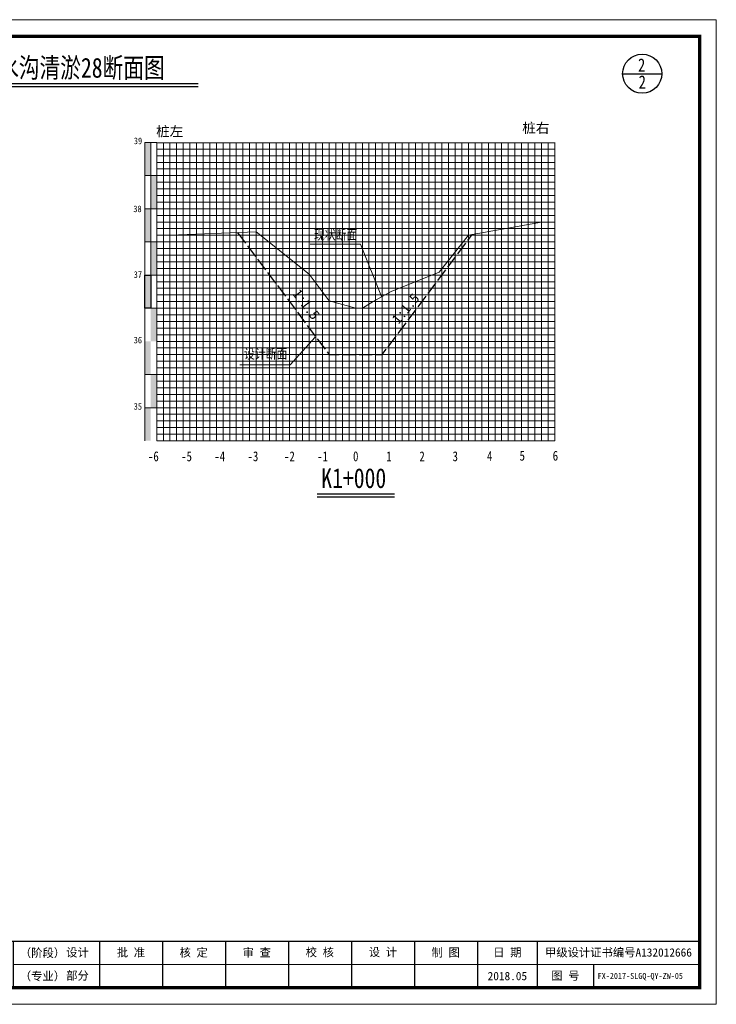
# Model space of a CAD drawing. Extents: x 464172 to 473094, y 3847158 to 3855433.
# Tile 98 of 98: x 471853 to 472063, y 3854203 to 3854500. Entities that reach past the tile are written whole.
import ezdxf
from ezdxf.enums import TextEntityAlignment as Align

# ---------------------------------------------------------------- set-up
doc = ezdxf.new("R2010")
doc.units = 0
doc.linetypes.add('4415', pattern=[5, 4, -1])
doc.layers.get('0').update_dxf_attribs({"linetype": 'CONTINUOUS'})
for name, color, linetype, lineweight in [('0.13文字', 3, 'CONTINUOUS', 13), ('2', 61, 'CONTINUOUS', 30), ('3', 8, 'CONTINUOUS', 5)]:
    doc.layers.add(name, color=color, linetype=linetype, lineweight=lineweight)
for name, color, linetype in [('DIMTEX', 7, 'CONTINUOUS'), ('DMX', 1, 'CONTINUOUS'), ('断面', 7, 'CONTINUOUS')]:
    doc.layers.add(name, color=color, linetype=linetype)
doc.styles.add('LYJFS', font='times.ttf', dxfattribs={"width": 0.7})
doc.styles.add('STYLE2', font='txt', dxfattribs={"width": 0.8})
doc.styles.add('仿宋', font='FangSong_GB2312.ttf', dxfattribs={"width": 0.8})
doc.styles.add('仿宋体', font='FangSong_GB2312.ttf', dxfattribs={"width": 0.8})
doc.styles.add('宋体', font='txt')
doc.styles.add('等线体', font='simhei.ttf')

# ---------------------------------------------------------------- blocks, each defined once
blk = doc.blocks.new('TK')
h = blk.add_hatch(color=152)
h.dxf.hatch_style = 1
h.paths.add_polyline_path([(37.76634519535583, 12, 1), (28.08865389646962, 12, 1)])
h.paths.add_polyline_path([(37.60348109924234, 12, 1), (28.2515179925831, 12, 1)], flags=16)
h = blk.add_hatch(color=152)
h.dxf.hatch_style = 1
edge = h.paths.add_edge_path()
edge.add_arc((34.80941884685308, 9.57513306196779), 1.461698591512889, 43.31770961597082, 70.37003522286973)
edge.add_arc((33.42980450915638, 5.707128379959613), 5.568375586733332, 70.37003522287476, 84.52854590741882)
edge.add_arc((32.84297213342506, -0.4193509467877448), 11.72289597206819, 84.5285459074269, 95.17746754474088)
edge.add_arc((32.98455917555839, 9.871856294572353), 1.831337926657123, 111.7965680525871, 130.9174013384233, ccw=False)
edge.add_arc((34.88031159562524, 5.13131362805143), 6.936886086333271, 98.84274785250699, 111.79656805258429, ccw=False)
edge.add_arc((35.94667124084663, -1.723120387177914), 13.873772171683, 95.21036804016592, 98.84274785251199, ccw=False)
edge.add_ellipse((32.92749954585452, 12.29239219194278), major_axis=(-1.773815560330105, 0), ratio=0.8776980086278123, start_angle=172.6538623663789, end_angle=176.9129867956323)
edge.add_arc((34.51986391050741, 1.961408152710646), 10.24870363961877, 88.99992913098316, 98.52267106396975)
edge.add_arc((34.12653419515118, 4.586133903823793), 7.594670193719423, 98.5226710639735, 116.8491039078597)
edge.add_arc((31.25213164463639, 10.26438648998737), 1.230336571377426, 116.8491039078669, 139.2900683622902)
edge.add_arc((30.4676556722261, 10.93937889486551), 0.1954369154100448, 139.2900683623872, 263.050638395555)
edge.add_arc((30.65080526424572, 12.44199033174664), 1.70916902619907, 263.0506383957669, 272.136251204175)
edge.add_arc((31.81845295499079, -18.86063964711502), 29.61523112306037, 88.46268833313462, 92.13625120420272, ccw=False)
edge.add_arc((32.47617160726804, 5.646726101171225), 5.099041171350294, 68.07113774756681, 88.46268833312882, ccw=False)
edge.add_arc((36.58583429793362, -10.91731876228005), 21.4080615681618, 95.91294384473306, 98.79521578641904)
edge.add_arc((35.21854840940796, -2.080308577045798), 12.46590188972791, 98.79521578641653, 117.8496747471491)
edge.add_arc((93.71745628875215, -228.4932874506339), 245.9934265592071, 104.7703900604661, 105.15790668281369, ccw=False)
edge.add_line((31.00239690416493, 9.371353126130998), (30.1988762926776, 9.045501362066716))
edge.add_arc((51.56004769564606, -88.12407086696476), 99.48982566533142, 100.90627282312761, 102.39834375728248, ccw=False)
edge.add_line((32.73627937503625, 9.568770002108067), (32.12568198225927, 9.380185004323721))
edge.add_arc((29.81630978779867, 37.97211086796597), 28.68503833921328, 274.6177604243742, 279.6944367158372)
edge.add_arc((33.87653895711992, 14.20489681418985), 4.573507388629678, 279.694436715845, 287.6119267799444)
edge.add_arc((34.76080719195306, 11.41934212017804), 1.650966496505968, 287.6119267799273, 311.5140981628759)
edge.add_arc((35.67269695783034, 10.38914913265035), 0.2751610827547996, 311.5140981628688, 403.3177096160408)
edge = h.paths.add_edge_path()
edge.add_arc((37.34861352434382, 13.13700107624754), 2.066422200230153, 138.9741968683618, 204.1180883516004, ccw=False)
edge.add_line((35.78967558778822, 14.49339822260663), (34.09257231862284, 14.49339822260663))
edge.add_line((34.09257231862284, 14.49339822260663), (34.09257231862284, 15.08006279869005))
edge.add_line((34.09257231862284, 15.08006279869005), (31.76242677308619, 15.08006279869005))
edge.add_line((31.76242677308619, 15.08006279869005), (31.76242677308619, 14.49339822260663))
edge.add_line((31.76242677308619, 14.49339822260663), (30.06532350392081, 14.49339822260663))
edge.add_arc((28.50638556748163, 13.13700107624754), 2.066422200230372, -24.118088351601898, 41.0258031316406, ccw=False)
edge.add_arc((26.96985351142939, 13.82490731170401), 3.749914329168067, 314.34412131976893, 335.8819116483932, ccw=False)
edge.add_arc((28.92445619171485, 14.17747440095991), 3.106664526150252, 282.3877277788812, 290.1465811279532)
edge.add_arc((25.86021252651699, 22.52986678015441), 12.00340818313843, 290.1465811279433, 296.6495194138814)
edge.add_ellipse((32.92749954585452, 12.29239219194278), major_axis=(-1.773815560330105, 0), ratio=0.8776980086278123, start_angle=176.9129867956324, end_angle=378.37473811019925, ccw=False)
edge.add_ellipse((32.92749954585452, 12.29239219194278), major_axis=(-1.773815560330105, 0), ratio=0.8776980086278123, start_angle=172.653862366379, end_angle=176.9129867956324, ccw=False)
edge.add_ellipse((32.92749954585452, 12.29239219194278), major_axis=(-1.773815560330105, 0), ratio=0.8776980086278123, start_angle=161.6252618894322, end_angle=172.653862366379, ccw=False)
edge.add_arc((39.99478656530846, 22.52986678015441), 12.00340818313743, 243.3504805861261, 249.853418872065)
edge.add_arc((36.93054290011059, 14.17747440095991), 3.106664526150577, 249.8534188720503, 257.61227222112)
edge.add_arc((38.88514558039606, 13.82490731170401), 3.74991432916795, 204.1180883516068, 225.6558786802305, ccw=False)
at = {"lineweight": 0}
for p, q in [((0, 0), (0, 297)), ((0, 297), (420, 297)), ((420, 297), (420, 0)), ((415, 12), (208, 12)), ((420, 0), (0, 0))]:
    blk.add_line(p, q, dxfattribs=at)
for p, q in [((25, 292), (7, 292)), ((7, 292), (7, 190)), ((13, 292), (13, 190)), ((19, 292), (19, 190)), ((25, 275), (7, 275)), ((25, 258), (7, 258)), ((25, 241), (7, 241)), ((25, 224), (7, 224)), ((25, 207), (7, 207)), ((25, 190), (7, 190)), ((118, 19), (118, 5)), ((153, 19), (153, 5)), ((208, 19), (208, 5)), ((234, 19), (234, 5)), ((253, 19), (253, 5)), ((272, 19), (272, 5)), ((291, 19), (291, 5)), ((310, 19), (310, 5)), ((329, 19), (329, 5)), ((348, 19), (348, 5)), ((366, 19), (366, 5)), ((383, 12), (383, 5))]:
    blk.add_line(p, q)
at = {"lineweight": 0, "const_width": 1}
blk.add_lwpolyline([(25, 292), (415, 292), (415, 5), (25, 5)], close=True, dxfattribs=at)
at = {"lineweight": 0, "const_width": 0.4}
blk.add_lwpolyline([(415, 19), (25, 19)], dxfattribs=at)
at = {"color": 152}
for points in [[(31.24412181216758, 11.80161767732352, -0.02838203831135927), (29.99446309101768, 11.26089254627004, -0.03386732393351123), (29.59091690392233, 11.14313846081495, 0.09425397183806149), (30.39241989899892, 12.29262248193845, 0.2921547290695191), (30.06532350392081, 14.49339822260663), (31.76242677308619, 14.49339822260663), (31.76242677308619, 15.08006279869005), (34.09257231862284, 15.08006279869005), (34.09257231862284, 14.49339822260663), (35.78967558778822, 14.49339822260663, 0.29215472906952), (35.46257919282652, 12.29262248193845, 0.09425397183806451), (36.2640821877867, 11.14313846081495, -0.03386732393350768), (35.86053600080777, 11.26089254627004, -0.02838203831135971), (34.61087727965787, 11.80161767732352)], [(34.69874112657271, 12.20855064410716, 0.04157472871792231), (33.0009984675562, 12.09693843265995, 0.08013502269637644), (30.6964595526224, 11.36209164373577, 0.09823132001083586), (30.31951032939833, 11.06684867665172, 0.599439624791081), (30.44400935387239, 10.74537776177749, 0.03966424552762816), (30.71451621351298, 10.73400916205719, -0.01603031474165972), (32.61296833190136, 10.7439319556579, -0.08921046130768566), (34.38043466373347, 10.37684270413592, 0.01257694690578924), (33.31247064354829, 10.23900867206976, 0.08333285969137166), (29.39506013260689, 8.941746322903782, -0.001690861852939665), (31.00239690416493, 9.371353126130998), (30.1988762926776, 9.045501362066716, -0.006510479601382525), (32.73627937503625, 9.568770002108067), (32.12568198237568, 9.380185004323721, 0.02215480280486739), (34.64668864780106, 9.696699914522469, 0.03456031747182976), (35.26033732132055, 9.845760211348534, 0.1046726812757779), (35.85507491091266, 10.18311053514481, 0.4234638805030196), (35.87289335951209, 10.57792154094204, 0.1185893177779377), (35.30046801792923, 10.95188049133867, 0.06185687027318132), (33.96074808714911, 11.25013348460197, 0.04649815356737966), (31.78508714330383, 11.25571519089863, -0.08362449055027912), (32.30456102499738, 11.57226833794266, -0.05658197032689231), (33.81395195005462, 11.9857476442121, -0.01585057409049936), (34.68675527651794, 12.09332510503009)]]:
    blk.add_lwpolyline(points, format="xyb", dxfattribs=at)
for radius in [4.838845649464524, 4.675981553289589]:
    blk.add_circle((32.92749954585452, 12), radius, dxfattribs=at)
blk.add_arc((34.88031159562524, 5.13131362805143), 6.936886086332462, 98.84274785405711, 111.7965680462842, dxfattribs=at)
for start_param, end_param in [(2.820892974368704, 6.603884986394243), (3.013378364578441, 3.087714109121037)]:
    blk.add_ellipse((32.92749954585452, 12.29239219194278), major_axis=(-1.773815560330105, 0), ratio=0.8776980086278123, start_param=start_param, end_param=end_param, dxfattribs=at)
at = {"style": '宋体'}
for s, height, width, p in [('江苏省水利勘测设计研究院有限公司', 3.75, 0.9, (77.12731924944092, 13.75084589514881)), ('农业综合开发中型灌区节水配套改造项目', 1.8, 0.75, (136, 14.74047347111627)), ('-江苏省徐州市丰县四联河灌区', 1.8, 0.75, (136, 11.02926161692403)), ('Jiangsu Surveying and Design Institute of Water Resources Co., Ltd.', 2, 0.8, (76.9551912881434, 9.01340379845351)), ('节水配套改造项目', 1.8, 0.75, (135.8399052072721, 7.880905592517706))]:
    blk.add_text(s, height=height, dxfattribs=dict(at, width=width)).set_placement(p, align=Align.MIDDLE)
at = {"style": 'LYJFS'}
for s, p in [('（阶段）', (216.8339300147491, 15.5)), ('（专业）', (216.8339300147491, 8.5))]:
    blk.add_text(s, height=2.5, dxfattribs=at).set_placement(p, align=Align.MIDDLE_CENTER)
at = {"style": '仿宋'}
blk.add_text('2018.05', height=2.5, dxfattribs=at).set_placement((357, 8.5), align=Align.MIDDLE)
at = {"rotation": 90}
for s, insert, char_height, attachment_point, style in [('日 期', (10, 232.5), 2.5, 5, '宋体'), ('会签者', (10, 215.5), 2.5, 5, '宋体'), ('会签专业', (10, 198.5), 2.5, 5, '宋体'), ('江苏省水利勘测设计研究院有限公司\\P地址：扬州市吉安路209号吉安大厦1号楼  邮编：225127\\P电话：0514-87860116  传真：0514-87889101\\P声明：未经授权，不得翻印、传播或它用。', (23.29513194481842, 4.918324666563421), 2, 7, '仿宋')]:
    blk.add_mtext(s, dxfattribs=dict(at, insert=insert, char_height=char_height, attachment_point=attachment_point, style=style))
at = {"char_height": 2.5, "attachment_point": 5, "style": '宋体'}
for s, insert in [('设计', (227.4021536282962, 15.5)), ('批 准', (243.5, 15.5)), ('核 定', (262.4375, 15.47222222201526)), ('审 查', (281.4305555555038, 15.47328627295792)), ('校 核', (300.4652777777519, 15.54328155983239)), ('设 计', (319.4722222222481, 15.59333057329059)), ('制 图', (338.4166666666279, 15.4779241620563)), ('日 期', (357, 15.5)), ('甲级设计证书编号A132012666', (390.5, 15.5)), ('部分', (227.4021536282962, 8.5)), ('图 号', (374.5, 8.5))]:
    blk.add_mtext(s, dxfattribs=dict(at, insert=insert))

msp = doc.modelspace()

# ---------------------------------------------------------------- hatches: boundary and pattern name
at = {"linetype": 'Continuous'}
for points in [[(471891.0478901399, 3854462.753832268), (471892.8478901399, 3854462.753832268), (471892.8478901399, 3854452.753832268), (471891.0478901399, 3854452.753832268)], [(471892.8478901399, 3854452.753832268), (471894.64789014, 3854452.753832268), (471894.64789014, 3854442.753832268), (471892.8478901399, 3854442.753832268)], [(471891.0478901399, 3854442.753832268), (471892.8478901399, 3854442.753832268), (471892.8478901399, 3854432.753832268), (471891.0478901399, 3854432.753832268)], [(471892.8478901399, 3854432.753832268), (471894.64789014, 3854432.753832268), (471894.64789014, 3854422.753832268), (471892.8478901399, 3854422.753832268)], [(471891.0478901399, 3854422.753832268), (471892.8478901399, 3854422.753832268), (471892.8478901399, 3854412.753832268), (471891.0478901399, 3854412.753832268)], [(471892.8478901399, 3854412.753832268), (471894.64789014, 3854412.753832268), (471894.64789014, 3854402.753832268), (471892.8478901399, 3854402.753832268)], [(471891.0478901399, 3854402.753832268), (471892.8478901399, 3854402.753832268), (471892.8478901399, 3854392.753832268), (471891.0478901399, 3854392.753832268)], [(471892.8542508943, 3854392.778557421), (471894.6542508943, 3854392.778557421), (471894.6542508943, 3854382.778557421), (471892.8542508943, 3854382.778557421)], [(471891.0478901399, 3854382.749768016), (471892.8478901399, 3854382.749768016), (471892.8478901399, 3854372.749768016), (471891.0478901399, 3854372.749768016)]]:
    msp.add_hatch(color=7, dxfattribs=at).paths.add_polyline_path(points)

# ---------------------------------------------------------------- linework, layer by layer
at = {"color": 1, "linetype": '4415', "lineweight": 30, "flags": 128}
msp.add_lwpolyline([(471919.0289160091, 3854435.539813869), (471919.6478901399, 3854434.753832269), (471919.6478901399, 3854434.753832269), (471946.64789014, 3854398.753832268), (471962.6478901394, 3854398.753832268), (471989.8057848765, 3854434.964358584)], dxfattribs=at)
at = {"linetype": 'Continuous', "lineweight": 20, "flags": 128}
for points in [[(471962.4210674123, 3854416.315916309), (471956.0751295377, 3854432.090946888), (471940.9237398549, 3854432.064634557)], [(471942.4337343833, 3854404.03443741), (471934.8635726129, 3854395.699979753), (471919.7121829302, 3854395.673667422)]]:
    msp.add_lwpolyline(points, dxfattribs=at)
at = {"linetype": 'Continuous', "flags": 128}
msp.add_lwpolyline([(471891.0478901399, 3854422.753832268), (471892.8478901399, 3854422.753832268), (471892.8478901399, 3854412.753832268), (471891.0478901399, 3854412.753832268)], close=True, dxfattribs=at)
at = {"layer": '2', "color": 7, "lineweight": 15}
for points in [[(471894.6478901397, 3854462.687731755), (472014.6478901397, 3854462.687731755)], [(471904.6478901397, 3854462.753832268), (471904.6478901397, 3854372.753832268)], [(471914.6478901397, 3854462.753832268), (471914.6478901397, 3854372.753832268)], [(471924.6478901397, 3854462.753832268), (471924.6478901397, 3854372.753832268)], [(471934.6478901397, 3854462.753832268), (471934.6478901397, 3854372.753832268)], [(471964.6478901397, 3854462.753832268), (471964.6478901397, 3854372.753832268)], [(471974.6478901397, 3854462.753832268), (471974.6478901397, 3854372.753832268)], [(471984.6478901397, 3854462.753832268), (471984.6478901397, 3854372.753832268)], [(471994.6478901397, 3854462.753832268), (471994.6478901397, 3854372.753832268)], [(472004.6478901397, 3854462.753832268), (472004.6478901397, 3854372.753832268)], [(472014.6478901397, 3854462.753832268), (472014.6478901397, 3854372.753832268)], [(471894.6478901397, 3854452.753832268), (472014.6478901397, 3854452.753832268)], [(471894.6478901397, 3854442.753832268), (472014.6478901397, 3854442.753832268)], [(471894.6478901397, 3854432.753832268), (472014.6478901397, 3854432.753832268)], [(471894.6478901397, 3854422.753832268), (472014.6478901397, 3854422.753832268)], [(471894.6478901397, 3854402.753832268), (472014.6478901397, 3854402.753832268)], [(471894.6478901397, 3854372.753832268), (472014.6478901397, 3854372.753832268)]]:
    msp.add_lwpolyline(points, dxfattribs=at)
at = {"layer": '2', "color": 3, "lineweight": 15}
msp.add_lwpolyline([(471954.6478901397, 3854462.753832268), (471954.6478901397, 3854372.753832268)], dxfattribs=at)
at = {"layer": '2', "color": 7, "lineweight": 15, "flags": 128}
msp.add_lwpolyline([(471894.6478901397, 3854412.753832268), (472014.6478901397, 3854412.753832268)], dxfattribs=at)
at = {"layer": '2', "color": 0, "lineweight": 15}
for points in [[(471894.6478901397, 3854392.753832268), (472014.6478901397, 3854392.753832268)], [(471894.6478901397, 3854382.753832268), (472014.6478901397, 3854382.753832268)]]:
    msp.add_lwpolyline(points, dxfattribs=at)
at = {"layer": '3', "lineweight": 5}
for points in [[(471894.6478901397, 3854460.753832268), (472014.6478901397, 3854460.753832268)], [(471896.6478901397, 3854462.753832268), (471896.6478901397, 3854372.753832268)], [(471898.6478901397, 3854462.753832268), (471898.6478901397, 3854372.753832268)], [(471900.6478901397, 3854462.753832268), (471900.6478901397, 3854372.753832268)], [(471902.6478901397, 3854462.753832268), (471902.6478901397, 3854372.753832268)], [(471906.6478901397, 3854462.753832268), (471906.6478901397, 3854372.753832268)], [(471908.6478901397, 3854462.753832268), (471908.6478901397, 3854372.753832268)], [(471910.6478901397, 3854462.753832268), (471910.6478901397, 3854372.753832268)], [(471912.6478901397, 3854462.753832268), (471912.6478901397, 3854372.753832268)], [(471916.6478901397, 3854462.753832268), (471916.6478901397, 3854372.753832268)], [(471918.6478901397, 3854462.753832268), (471918.6478901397, 3854372.753832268)], [(471920.6478901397, 3854462.753832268), (471920.6478901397, 3854372.753832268)], [(471922.6478901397, 3854462.753832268), (471922.6478901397, 3854372.753832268)], [(471926.6478901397, 3854462.753832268), (471926.6478901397, 3854372.753832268)], [(471928.6478901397, 3854462.753832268), (471928.6478901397, 3854372.753832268)], [(471930.6478901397, 3854462.753832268), (471930.6478901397, 3854372.753832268)], [(471932.6478901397, 3854462.753832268), (471932.6478901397, 3854372.753832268)], [(471936.6478901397, 3854462.753832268), (471936.6478901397, 3854372.753832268)], [(471938.6478901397, 3854462.753832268), (471938.6478901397, 3854372.753832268)], [(471940.6478901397, 3854462.753832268), (471940.6478901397, 3854372.753832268)], [(471942.6478901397, 3854462.753832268), (471942.6478901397, 3854372.753832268)], [(471946.6478901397, 3854462.753832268), (471946.6478901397, 3854372.753832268)], [(471948.6478901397, 3854462.753832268), (471948.6478901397, 3854372.753832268)], [(471950.6478901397, 3854462.753832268), (471950.6478901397, 3854372.753832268)], [(471952.6478901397, 3854462.753832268), (471952.6478901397, 3854372.753832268)], [(471956.6478901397, 3854462.753832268), (471956.6478901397, 3854372.753832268)], [(471958.6478901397, 3854462.753832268), (471958.6478901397, 3854372.753832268)], [(471960.6478901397, 3854462.753832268), (471960.6478901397, 3854372.753832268)], [(471962.6478901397, 3854462.753832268), (471962.6478901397, 3854372.753832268)], [(471966.6478901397, 3854462.753832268), (471966.6478901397, 3854372.753832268)], [(471968.6478901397, 3854462.753832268), (471968.6478901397, 3854372.753832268)], [(471970.6478901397, 3854462.753832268), (471970.6478901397, 3854372.753832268)], [(471972.6478901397, 3854462.753832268), (471972.6478901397, 3854372.753832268)], [(471976.6478901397, 3854462.753832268), (471976.6478901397, 3854372.753832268)], [(471978.6478901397, 3854462.753832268), (471978.6478901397, 3854372.753832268)], [(471980.6478901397, 3854462.753832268), (471980.6478901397, 3854372.753832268)], [(471982.6478901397, 3854462.753832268), (471982.6478901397, 3854372.753832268)], [(471986.6478901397, 3854462.753832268), (471986.6478901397, 3854372.753832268)], [(471988.6478901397, 3854462.753832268), (471988.6478901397, 3854372.753832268)], [(471990.6478901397, 3854462.753832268), (471990.6478901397, 3854372.753832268)], [(471992.6478901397, 3854462.753832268), (471992.6478901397, 3854372.753832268)], [(471996.6478901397, 3854462.753832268), (471996.6478901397, 3854372.753832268)], [(471998.6478901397, 3854462.753832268), (471998.6478901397, 3854372.753832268)], [(472000.6478901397, 3854462.753832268), (472000.6478901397, 3854372.753832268)], [(472002.6478901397, 3854462.753832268), (472002.6478901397, 3854372.753832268)], [(472006.6478901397, 3854462.753832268), (472006.6478901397, 3854372.753832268)], [(472008.6478901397, 3854462.753832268), (472008.6478901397, 3854372.753832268)], [(472010.6478901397, 3854462.753832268), (472010.6478901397, 3854372.753832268)], [(472012.6478901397, 3854462.753832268), (472012.6478901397, 3854372.753832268)], [(471894.6478901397, 3854458.753832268), (472014.6478901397, 3854458.753832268)], [(471894.6478901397, 3854456.753832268), (472014.6478901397, 3854456.753832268)], [(471894.6478901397, 3854454.753832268), (472014.6478901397, 3854454.753832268)], [(471894.6478901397, 3854450.753832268), (472014.6478901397, 3854450.753832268)], [(471894.6478901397, 3854448.753832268), (472014.6478901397, 3854448.753832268)], [(471894.6478901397, 3854446.753832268), (472014.6478901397, 3854446.753832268)], [(471894.6478901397, 3854444.753832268), (472014.6478901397, 3854444.753832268)], [(471894.6478901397, 3854440.753832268), (472014.6478901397, 3854440.753832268)], [(471894.6478901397, 3854438.753832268), (472014.6478901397, 3854438.753832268)], [(471894.6478901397, 3854436.753832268), (472014.6478901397, 3854436.753832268)], [(471894.6478901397, 3854434.753832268), (472014.6478901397, 3854434.753832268)], [(471894.6478901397, 3854430.753832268), (472014.6478901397, 3854430.753832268)], [(471894.6478901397, 3854428.753832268), (472014.6478901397, 3854428.753832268)], [(471894.6478901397, 3854426.753832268), (472014.6478901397, 3854426.753832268)], [(471894.6478901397, 3854424.753832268), (472014.6478901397, 3854424.753832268)], [(471894.6478901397, 3854420.753832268), (472014.6478901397, 3854420.753832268)], [(471894.6478901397, 3854418.753832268), (472014.6478901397, 3854418.753832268)], [(471894.6478901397, 3854416.753832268), (472014.6478901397, 3854416.753832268)], [(471894.6478901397, 3854414.753832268), (472014.6478901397, 3854414.753832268)], [(471894.6478901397, 3854410.753832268), (472014.6478901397, 3854410.753832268)], [(471894.6478901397, 3854408.753832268), (472014.6478901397, 3854408.753832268)], [(471894.6478901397, 3854406.753832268), (472014.6478901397, 3854406.753832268)], [(471894.6478901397, 3854404.753832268), (472014.6478901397, 3854404.753832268)], [(471894.6478901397, 3854400.753832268), (472014.6478901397, 3854400.753832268)], [(471894.6478901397, 3854398.753832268), (472014.6478901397, 3854398.753832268)], [(471894.6478901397, 3854396.753832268), (472014.6478901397, 3854396.753832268)], [(471894.6478901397, 3854394.753832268), (472014.6478901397, 3854394.753832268)], [(471894.6478901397, 3854390.753832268), (472014.6478901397, 3854390.753832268)], [(471894.6478901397, 3854388.753832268), (472014.6478901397, 3854388.753832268)], [(471894.6478901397, 3854386.753832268), (472014.6478901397, 3854386.753832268)], [(471894.6478901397, 3854384.753832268), (472014.6478901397, 3854384.753832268)], [(471894.6478901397, 3854380.753832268), (472014.6478901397, 3854380.753832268)], [(471894.6478901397, 3854378.753832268), (472014.6478901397, 3854378.753832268)], [(471894.6478901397, 3854376.753832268), (472014.6478901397, 3854376.753832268)], [(471894.6478901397, 3854374.753832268), (472014.6478901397, 3854374.753832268)]]:
    msp.add_lwpolyline(points, dxfattribs=at)
at = {"layer": '3', "color": 0, "lineweight": 5}
for points in [[(471944.6478901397, 3854462.753832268), (471944.6478901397, 3854372.753832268)], [(471891.0478901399, 3854392.753832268), (472014.6478901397, 3854392.753832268)], [(471891.0478901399, 3854382.753832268), (472014.6478901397, 3854382.753832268)]]:
    msp.add_lwpolyline(points, dxfattribs=at)
at = {"layer": 'DIMTEX', "linetype": 'Continuous'}
for p, q in [((471835.8158197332, 3854479.603822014), (471907.1074948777, 3854479.603822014)), ((471942.9907553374, 3854355.816176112), (471966.3358406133, 3854355.816176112))]:
    msp.add_line(p, q, dxfattribs=at)
at = {"layer": 'DIMTEX', "color": 1, "linetype": 'Continuous'}
for p, q in [((471835.8363125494, 3854480.566264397), (471907.1074948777, 3854480.566264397)), ((471943.0112471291, 3854356.778570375), (471966.3358406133, 3854356.778570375))]:
    msp.add_line(p, q, dxfattribs=at)
at = {"layer": 'DMX', "color": 7, "linetype": 'Continuous', "lineweight": 15, "flags": 128}
msp.add_lwpolyline([(471898.6478901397, 3854434.753832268), (471924.6478901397, 3854435.756506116), (471940.6478901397, 3854423.012156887), (471946.6478901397, 3854415.012156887), (471954.6478901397, 3854412.753832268), (471954.6478901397, 3854412.753832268), (471954.6478901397, 3854412.753832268), (471954.6478901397, 3854412.753832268), (471956.6478901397, 3854412.753832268), (471959.9120137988, 3854414.753832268), (471965.3536862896, 3854417.753832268), (471979.7741406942, 3854423.590653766), (471988.6478901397, 3854434.753832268), (472010.6478901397, 3854438.753832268)], dxfattribs=at)
at = {"layer": '断面'}
msp.add_line((472035.1246294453, 3854483.488328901), (472046.9316234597, 3854483.488328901), dxfattribs=at)
at = {"layer": '断面', "color": 3, "lineweight": 15}
for points in [[(471894.6478901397, 3854462.753832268), (471891.0478901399, 3854462.753832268)], [(471891.0478901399, 3854462.753832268), (471891.0478901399, 3854372.753832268)], [(471892.8478901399, 3854462.753832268), (471892.8478901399, 3854412.753832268)], [(471894.6478901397, 3854462.753832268), (471894.6478901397, 3854372.753832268)], [(471894.6478901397, 3854452.753832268), (471891.0478901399, 3854452.753832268)], [(471894.6478901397, 3854442.753832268), (471891.0478901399, 3854442.753832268)], [(471894.6478901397, 3854432.753832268), (471891.0478901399, 3854432.753832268)], [(471894.6478901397, 3854422.753832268), (471891.0478901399, 3854422.753832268)], [(471891.0478901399, 3854412.753832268), (471894.6478901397, 3854412.753832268)]]:
    msp.add_lwpolyline(points, dxfattribs=at)
at = {"layer": '断面', "color": 7, "lineweight": 15}
msp.add_lwpolyline([(471894.6478901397, 3854412.753832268), (472014.6478901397, 3854412.753832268)], dxfattribs=at)
at = {"layer": '断面'}
msp.add_circle((472041.0281264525, 3854483.488328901), 5.903497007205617, dxfattribs=at)

# ---------------------------------------------------------------- block references
msp.add_blockref('TK', (471643.36593485, 3854202.78275814), dxfattribs=at)

# ---------------------------------------------------------------- texts
at = {"style": '等线体'}
for s, p in [('桩右', (472004.8495949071, 3854465.63346358)), ('桩左', (471894.4746708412, 3854464.589282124))]:
    msp.add_text(s, height=3, dxfattribs=at).set_placement(p)
at = {"linetype": 'Continuous', "char_height": 3, "width": 37.93252298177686, "attachment_point": 1, "style": '仿宋体'}
for s, insert in [('现状断面', (471942.0625942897, 3854436.439585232)), ('设计断面', (471920.9362278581, 3854400.545611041))]:
    msp.add_mtext(s, dxfattribs=dict(at, insert=insert))
at = {"layer": '0.13文字', "linetype": 'Continuous', "lineweight": 13, "insert": (472026.3659348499, 3854212.241661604), "char_height": 1.8, "width": 55.55091040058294, "attachment_point": 1, "style": 'LYJFS'}
msp.add_mtext('{\\fFangSong_GB2312|b0|i0|c134|p49;\\W1;\\C7; FX-2017-SLGQ-QY-ZW-05 }', dxfattribs=at)
at = {"layer": 'DIMTEX', "linetype": 'Continuous', "style": 'STYLE2', "width": 0.8}
for s, height, p in [('排水沟清淤28断面图', 6.000299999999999, (471840.5912960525, 3854482.291984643)), ('2', 4.0002, (472039.7542687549, 3854484.08150771)), ('2', 4.0002, (472039.9559392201, 3854478.976353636)), ('K1+000', 6, (471944.2574547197, 3854358.50420434))]:
    msp.add_text(s, height=height, dxfattribs=at).set_placement(p)
at = {"layer": '断面', "color": 7, "style": '等线体', "width": 0.8}
for s, p in [('39', (471887.7462930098, 3854461.630313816)), ('38', (471887.5947019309, 3854441.120301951)), ('37', (471887.7112530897, 3854421.305899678)), ('36', (471887.7112530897, 3854401.549495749)), ('35', (471887.7112530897, 3854381.549495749))]:
    msp.add_text(s, height=2, dxfattribs=at).set_placement(p, align=Align.BOTTOM_LEFT)
at = {"layer": '断面', "color": 7, "style": '仿宋体'}
for rotation, p in [(307.8423377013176, (471939.7201018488, 3854413.924411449)), (50.19763166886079, (471969.6887850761, 3854412.656176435))]:
    msp.add_text('1:1.5', height=3, rotation=rotation, dxfattribs=at).set_placement(p, align=Align.MIDDLE)
at = {"layer": '断面', "color": 7, "style": '等线体', "width": 0.8}
for s, p in [('-6', (471893.6377865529, 3854368.061026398)), ('-5', (471903.6377865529, 3854368.061026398)), ('-4', (471913.6377865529, 3854368.061026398)), ('-3', (471923.6377865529, 3854368.061026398)), ('-2', (471934.64789014, 3854368.061026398)), ('-1', (471944.64789014, 3854368.061026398)), ('0', (471954.64789014, 3854368.061026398)), ('1', (471964.64789014, 3854368.061026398)), ('2', (471974.64789014, 3854368.061026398)), ('3', (471984.64789014, 3854368.061026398)), ('4', (471995.0376635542, 3854368.15133242)), ('5', (472004.8569175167, 3854368.241638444)), ('6', (472014.8569175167, 3854368.241638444))]:
    msp.add_text(s, height=3, dxfattribs=at).set_placement(p, align=Align.MIDDLE)

doc.saveas('drawing.dxf')
